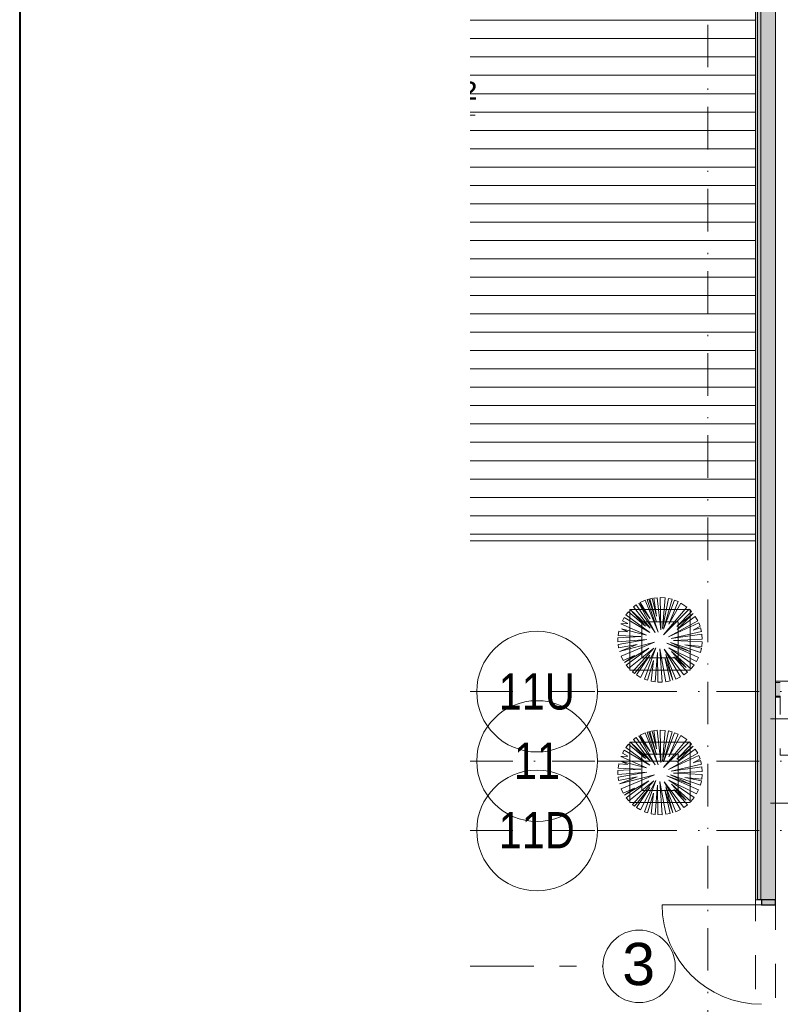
# Model space of a CAD drawing. Header units: millimetres. Extents: x 0 to 1184, y 0 to 836.
# Tile 7 of 86: x 20 to 83, y 339 to 421. Entities that reach past the tile are written whole.
import ezdxf
from ezdxf.xclip import XClip

# ---------------------------------------------------------------- set-up
doc = ezdxf.new("R2010")
doc.units = ezdxf.units.MM
doc.header["$MEASUREMENT"] = 0
doc.header["$XCLIPFRAME"] = 0
for name, pattern in [('Штрих-Штриховая', [10.936111, 5.291667, -2.116667, 1.411111, -2.116667]), ('Штриховая', [5.644444, 2.822222, -2.822222]), ('Штрихпунктирная', [6.702778, 3.527778, -1.763889, 0, -1.411111])]:
    doc.linetypes.add(name, pattern=pattern)
for name, color, linetype in [('1._1-й этаж (9)_1_Элемент Модели - Оси', 7, 'Continuous'), ('Интерьер - Мебель', 7, 'Continuous'), ('Конструктив - ГКЛ', 7, 'Continuous'), ('Конструктив - Колонны', 7, 'Continuous'), ('Конструктив - Стены наружние фасад', 7, 'Continuous'), ('Элемент Модели - Зона', 7, 'Continuous'), ('Элемент модели - Зоны уличных помещений', 7, 'Continuous'), ('Элемент Модели - Оси', 7, 'Continuous'), ('Элемент модели - Оси Улица Бани', 7, 'Continuous')]:
    doc.layers.add(name, color=color, linetype=linetype)
doc.styles.add('СГЕНЕРИР_СТИЛЬ_1', font='txt')
doc.styles.add('СГЕНЕРИР_СТИЛЬ_3', font='txt')

# ---------------------------------------------------------------- blocks, each defined once
blk = doc.blocks.new('Чертеж_2_1', base_point=(205.472, 89.564))
at = {"layer": '1._1-й этаж (9)_1_Элемент Модели - Оси', "color": 7, "linetype": 'Штрихпунктирная', "lineweight": 15}
for p, q in [((71.316, 365.314), (67.866, 365.314)), ((71.316, 359.564), (67.866, 359.564)), ((71.316, 353.814), (67.866, 353.814))]:
    blk.add_line(p, q, dxfattribs=at)
at = {"layer": '1._1-й этаж (9)_1_Элемент Модели - Оси', "color": 7, "linetype": 'Continuous', "lineweight": 15}
for centre in [(62.866, 365.314), (62.866, 359.564), (62.866, 353.814)]:
    blk.add_circle(centre, 5, dxfattribs=at)
at = {"layer": '1._1-й этаж (9)_1_Элемент Модели - Оси', "color": 7, "linetype": 'Continuous', "lineweight": 15, "char_height": 3, "attachment_point": 4, "style": 'СГЕНЕРИР_СТИЛЬ_1'}
for s, insert in [('\\A1;{\\pql;\\pt0;\\fArial Narrow|b0|i0|c204|p34;11U}', (59.69, 365.311)), ('\\A1;{\\pql;\\pt0;\\fArial Narrow|b0|i0|c204|p34;11}', (60.946, 359.587)), ('\\A1;{\\pql;\\pt0;\\fArial Narrow|b0|i0|c204|p34;11D}', (59.69, 353.837))]:
    blk.add_mtext(s, dxfattribs=dict(at, insert=insert))
blk = doc.blocks.new('Чертеж_4_4', base_point=(-278.479, 89.564))
at = {"layer": 'Конструктив - ГКЛ', "linetype": 'Continuous', "lineweight": 0, "true_color": 0x000000}
blk.add_hatch(color=18, dxfattribs=at).paths.add_polyline_path([(82.621, 366.064), (82.621, 364.864), (83.021, 364.864), (83.021, 366.064)])
at = {"layer": 'Конструктив - Стены наружние фасад', "linetype": 'Continuous', "lineweight": 0, "true_color": 0x000000}
for points in [[(80.971, 348.064), (81.121, 348.064), (81.121, 477.039), (80.971, 477.039)], [(81.121, 450.564), (81.121, 348.064), (81.421, 348.064), (81.421, 450.564)], [(81.421, 450.564), (81.421, 348.064), (82.621, 348.064), (82.621, 450.564)], [(81.471, 348.064), (81.471, 347.664), (82.621, 347.664), (82.621, 348.064)]]:
    blk.add_hatch(color=18, dxfattribs=at).paths.add_polyline_path(points)
at = {"layer": 'Элемент Модели - Зона', "linetype": 'Continuous', "lineweight": 15, "true_color": 0xb1b1b1}
h = blk.add_hatch(dxfattribs=at)
h.set_pattern_fill('Настил_01_0004', color=253, style=0, pattern_type=2)
h.set_pattern_definition([(0, (-278.4786, 89.564), (0, 1.52), [])])
h.paths.add_polyline_path([(57.32, 377.813), (80.971, 377.813), (80.971, 467.814), (57.32, 467.814)])
at = {"layer": 'Интерьер - Мебель', "color": 252, "linetype": 'Continuous', "lineweight": 5}
for p, q in [((71.837, 372.885), (71.422, 372.699)), ((72.904, 370.24), (71.837, 372.885)), ((72.122, 372.977), (71.994, 372.939)), ((71.994, 372.939), (72.904, 370.24)), ((72.758, 371.072), (72.122, 372.977)), ((72.415, 373.045), (72.203, 372.999)), ((72.203, 372.999), (72.758, 371.072)), ((72.774, 371.562), (72.415, 373.045)), ((72.825, 373.097), (72.55, 373.068)), ((72.55, 373.068), (72.774, 371.562)), ((73.116, 370.42), (72.825, 373.097)), ((73.49, 373.078), (73.059, 373.105)), ((73.059, 373.105), (73.116, 370.42)), ((73.263, 370.534), (73.49, 373.078)), ((73.747, 373.036), (73.263, 370.534)), ((73.345, 370.485), (74.05, 372.962)), ((74.26, 372.892), (73.345, 370.485)), ((74.05, 372.962), (73.747, 373.036)), ((73.785, 370.909), (74.546, 372.773)), ((74.546, 372.773), (74.26, 372.892)), ((70.445, 371.934), (70.234, 371.672)), ((71.86, 370.746), (70.445, 371.934)), ((72.236, 370.567), (70.604, 372.1)), ((70.604, 372.1), (71.86, 370.746)), ((71.081, 372.493), (70.863, 372.331)), ((70.863, 372.331), (72.236, 370.567)), ((72.66, 370.224), (71.081, 372.493)), ((72.236, 371.35), (71.3, 372.631)), ((71.3, 372.631), (72.66, 370.224)), ((71.422, 372.699), (72.236, 371.35)), ((73.345, 370.012), (75.263, 372.324)), ((75.482, 372.132), (73.345, 370.012)), ((74.78, 372.653), (73.785, 370.909)), ((74.454, 370.697), (75.658, 371.95)), ((75.263, 372.324), (74.78, 372.653)), ((75.658, 371.95), (75.482, 372.132)), ((70.086, 371.455), (69.935, 371.187)), ((69.935, 371.187), (70.392, 370.958)), ((72.219, 370.208), (70.086, 371.455)), ((70.234, 371.672), (72.219, 370.208)), ((73.769, 369.849), (76.183, 371.186)), ((75.807, 371.773), (74.454, 370.697)), ((74.471, 370.452), (75.807, 371.773)), ((75.975, 371.542), (74.471, 370.452)), ((76.183, 371.186), (75.975, 371.542)), ((69.632, 370.324), (69.575, 369.963)), ((70.376, 370.273), (69.632, 370.324)), ((70.392, 370.958), (69.817, 370.927)), ((69.817, 370.927), (71.926, 369.996)), ((71.926, 369.996), (69.87, 370.518)), ((69.87, 370.518), (70.376, 370.273)), ((76.263, 371.015), (73.769, 369.849)), ((73.981, 369.702), (76.494, 370.286)), ((75.808, 370.403), (76.375, 370.728)), ((76.42, 370.587), (75.808, 370.403)), ((76.375, 370.728), (76.263, 371.015)), ((76.494, 370.286), (76.42, 370.587)), ((71.469, 369.881), (69.56, 369.77)), ((69.56, 369.77), (69.56, 369.439)), ((69.56, 369.439), (71.958, 369.637)), ((69.575, 369.963), (71.469, 369.881)), ((71.958, 369.637), (69.578, 369.211)), ((76.53, 370.071), (73.981, 369.702)), ((74.161, 369.539), (76.56, 369.669)), ((76.557, 369.426), (74.161, 369.539)), ((76.56, 369.669), (76.53, 370.071)), ((69.578, 369.211), (69.621, 368.931)), ((69.621, 368.931), (71.159, 369.229)), ((69.689, 368.648), (72.594, 369.408)), ((71.159, 369.229), (69.689, 368.648)), ((72.594, 369.408), (69.828, 368.251)), ((70.107, 367.717), (72.121, 368.903)), ((72.121, 368.903), (70.253, 367.507)), ((70.467, 367.247), (72.545, 368.919)), ((72.545, 368.919), (70.762, 366.958)), ((71.441, 366.497), (72.709, 368.935)), ((72.709, 368.935), (71.765, 366.348)), ((73.23, 366.104), (73.051, 368.854)), ((73.051, 368.854), (73.54, 366.133)), ((74.761, 366.542), (73.41, 368.837)), ((73.41, 368.837), (75.031, 366.708)), ((76.248, 368.154), (73.606, 369.327)), ((73.606, 369.327), (75.596, 368.609)), ((75.874, 367.52), (73.785, 368.951)), ((73.785, 368.951), (76.075, 367.822)), ((75.596, 368.609), (73.916, 369.392)), ((73.916, 369.392), (76.399, 368.549)), ((76.491, 368.903), (75.107, 369.196)), ((75.107, 369.196), (76.517, 369.046)), ((76.399, 368.549), (76.491, 368.903)), ((76.517, 369.046), (76.557, 369.426)), ((69.828, 368.251), (70.006, 367.885)), ((70.006, 367.885), (70.93, 368.299)), ((70.93, 368.299), (70.107, 367.717)), ((70.952, 366.805), (72.219, 368.348)), ((72.219, 368.348), (71.111, 366.692)), ((72.018, 366.258), (72.513, 367.891)), ((72.513, 367.891), (72.321, 366.179)), ((72.661, 366.123), (72.855, 368.544)), ((72.855, 368.544), (72.871, 366.105)), ((73.886, 366.199), (73.443, 368.152)), ((73.443, 368.152), (74.116, 366.263)), ((74.116, 366.263), (73.541, 368.397)), ((73.541, 368.397), (74.359, 366.35)), ((75.221, 367.304), (73.997, 368.625)), ((73.997, 368.625), (75.605, 367.198)), ((75.318, 366.926), (74.193, 368.185)), ((74.193, 368.185), (75.221, 367.304)), ((76.075, 367.822), (76.248, 368.154)), ((70.253, 367.507), (70.467, 367.247)), ((75.605, 367.198), (75.874, 367.52)), ((70.762, 366.958), (70.952, 366.805)), ((71.111, 366.692), (71.441, 366.497)), ((71.765, 366.348), (72.018, 366.258)), ((74.359, 366.35), (74.761, 366.542)), ((75.031, 366.708), (75.318, 366.926)), ((72.321, 366.179), (72.661, 366.123)), ((72.871, 366.105), (73.23, 366.104)), ((73.54, 366.133), (73.886, 366.199)), ((71.081, 361.511), (70.863, 361.349)), ((70.863, 361.349), (72.236, 359.585)), ((72.66, 359.242), (71.081, 361.511)), ((72.236, 360.368), (71.3, 361.649)), ((71.3, 361.649), (72.66, 359.242)), ((71.837, 361.903), (71.422, 361.717)), ((71.422, 361.717), (72.236, 360.368)), ((72.904, 359.258), (71.837, 361.903)), ((72.122, 361.995), (71.994, 361.957)), ((71.994, 361.957), (72.904, 359.258)), ((72.758, 360.09), (72.122, 361.995)), ((72.415, 362.063), (72.203, 362.016)), ((72.203, 362.016), (72.758, 360.09)), ((72.774, 360.58), (72.415, 362.063)), ((72.825, 362.115), (72.55, 362.086)), ((72.55, 362.086), (72.774, 360.58)), ((73.116, 359.438), (72.825, 362.115)), ((73.49, 362.096), (73.059, 362.123)), ((73.059, 362.123), (73.116, 359.438)), ((73.263, 359.552), (73.49, 362.096)), ((73.747, 362.054), (73.263, 359.552)), ((73.345, 359.503), (74.05, 361.979)), ((74.26, 361.91), (73.345, 359.503)), ((73.345, 359.03), (75.263, 361.342)), ((74.05, 361.979), (73.747, 362.054)), ((73.785, 359.927), (74.546, 361.791)), ((74.78, 361.671), (73.785, 359.927)), ((74.546, 361.791), (74.26, 361.91)), ((75.263, 361.342), (74.78, 361.671)), ((70.445, 360.951), (70.234, 360.69)), ((70.234, 360.69), (72.219, 359.226)), ((71.86, 359.764), (70.445, 360.951)), ((72.236, 359.585), (70.604, 361.118)), ((70.604, 361.118), (71.86, 359.764)), ((75.482, 361.149), (73.345, 359.03)), ((74.454, 359.715), (75.658, 360.968)), ((75.807, 360.791), (74.454, 359.715)), ((74.471, 359.47), (75.807, 360.791)), ((75.975, 360.56), (74.471, 359.47)), ((75.658, 360.968), (75.482, 361.149)), ((76.183, 360.204), (75.975, 360.56)), ((70.392, 359.976), (69.817, 359.945)), ((69.817, 359.945), (71.926, 359.013)), ((70.086, 360.473), (69.935, 360.204)), ((69.935, 360.204), (70.392, 359.976)), ((72.219, 359.226), (70.086, 360.473)), ((73.769, 358.867), (76.183, 360.204)), ((76.263, 360.033), (73.769, 358.867)), ((75.808, 359.421), (76.375, 359.746)), ((76.375, 359.746), (76.263, 360.033)), ((71.469, 358.899), (69.56, 358.787)), ((69.632, 359.342), (69.575, 358.981)), ((69.575, 358.981), (71.469, 358.899)), ((70.376, 359.291), (69.632, 359.342)), ((71.926, 359.013), (69.87, 359.536)), ((69.87, 359.536), (70.376, 359.291)), ((73.981, 358.72), (76.494, 359.304)), ((76.53, 359.089), (73.981, 358.72)), ((76.42, 359.605), (75.808, 359.421)), ((76.494, 359.304), (76.42, 359.605)), ((76.56, 358.687), (76.53, 359.089)), ((69.56, 358.787), (69.56, 358.457)), ((69.56, 358.457), (71.958, 358.655)), ((71.958, 358.655), (69.578, 358.229)), ((69.578, 358.229), (69.621, 357.949)), ((69.621, 357.949), (71.159, 358.247)), ((69.689, 357.666), (72.594, 358.426)), ((71.159, 358.247), (69.689, 357.666)), ((72.594, 358.426), (69.828, 357.269)), ((76.248, 357.172), (73.606, 358.345)), ((73.606, 358.345), (75.596, 357.627)), ((75.596, 357.627), (73.916, 358.41)), ((73.916, 358.41), (76.399, 357.567)), ((74.161, 358.557), (76.56, 358.687)), ((76.557, 358.443), (74.161, 358.557)), ((76.491, 357.921), (75.107, 358.214)), ((75.107, 358.214), (76.517, 358.064)), ((76.517, 358.064), (76.557, 358.443)), ((69.828, 357.269), (70.006, 356.903)), ((70.006, 356.903), (70.93, 357.317)), ((70.107, 356.735), (72.121, 357.92)), ((70.93, 357.317), (70.107, 356.735)), ((72.121, 357.92), (70.253, 356.525)), ((70.467, 356.265), (72.545, 357.937)), ((72.545, 357.937), (70.762, 355.976)), ((70.952, 355.823), (72.219, 357.366)), ((72.219, 357.366), (71.111, 355.71)), ((71.441, 355.514), (72.709, 357.953)), ((72.709, 357.953), (71.765, 355.366)), ((72.661, 355.141), (72.855, 357.561)), ((72.855, 357.561), (72.871, 355.123)), ((73.23, 355.122), (73.051, 357.871)), ((73.051, 357.871), (73.54, 355.151)), ((74.761, 355.56), (73.41, 357.855)), ((73.41, 357.855), (75.031, 355.726)), ((74.116, 355.281), (73.541, 357.415)), ((73.541, 357.415), (74.359, 355.368)), ((75.874, 356.537), (73.785, 357.969)), ((73.785, 357.969), (76.075, 356.84)), ((75.221, 356.322), (73.997, 357.643)), ((73.997, 357.643), (75.605, 356.216)), ((76.399, 357.567), (76.491, 357.921)), ((70.253, 356.525), (70.467, 356.265)), ((72.018, 355.276), (72.513, 356.909)), ((72.513, 356.909), (72.321, 355.197)), ((73.886, 355.217), (73.443, 357.17)), ((73.443, 357.17), (74.116, 355.281)), ((75.318, 355.944), (74.193, 357.203)), ((74.193, 357.203), (75.221, 356.322)), ((75.605, 356.216), (75.874, 356.537)), ((76.075, 356.84), (76.248, 357.172)), ((70.762, 355.976), (70.952, 355.823)), ((71.111, 355.71), (71.441, 355.514)), ((75.031, 355.726), (75.318, 355.944)), ((71.765, 355.366), (72.018, 355.276)), ((72.321, 355.197), (72.661, 355.141)), ((72.871, 355.123), (73.23, 355.122)), ((73.54, 355.151), (73.886, 355.217)), ((74.359, 355.368), (74.761, 355.56))]:
    blk.add_line(p, q, dxfattribs=at)
at = {"layer": 'Интерьер - Мебель', "color": 7, "linetype": 'Continuous', "lineweight": 15}
for p, q in [((70.56, 372.105), (70.56, 367.105)), ((75.56, 372.105), (70.56, 372.105)), ((75.56, 367.105), (75.56, 372.105)), ((71.56, 371.105), (71.56, 368.105)), ((74.56, 371.105), (71.56, 371.105)), ((74.56, 368.105), (74.56, 371.105)), ((71.56, 368.105), (74.56, 368.105)), ((70.56, 367.105), (75.56, 367.105)), ((70.56, 361.123), (70.56, 356.123)), ((75.56, 361.123), (70.56, 361.123)), ((75.56, 356.123), (75.56, 361.123)), ((71.56, 360.123), (71.56, 357.123)), ((74.56, 360.123), (71.56, 360.123)), ((74.56, 357.123), (74.56, 360.123)), ((71.56, 357.123), (74.56, 357.123)), ((70.56, 356.123), (75.56, 356.123))]:
    blk.add_line(p, q, dxfattribs=at)
at = {"layer": 'Конструктив - ГКЛ', "color": 251, "linetype": 'Continuous', "lineweight": 15, "true_color": 0x575757, "flags": 128}
for points in [[(83.021, 366.064), (82.621, 366.064)], [(82.621, 364.864), (82.621, 366.064)], [(82.621, 364.864), (83.021, 364.864)]]:
    blk.add_lwpolyline(points, dxfattribs=at)
at = {"layer": 'Конструктив - Колонны', "color": 251, "linetype": 'Continuous', "lineweight": 5, "true_color": 0x575757}
for p, q in [((85.221, 363.064), (82.221, 363.064)), ((85.221, 356.064), (82.221, 356.064))]:
    blk.add_line(p, q, dxfattribs=at)
at = {"layer": 'Конструктив - Стены наружние фасад', "color": 251, "linetype": 'Continuous', "lineweight": 20, "true_color": 0x575757}
for p, q in [((81.121, 348.064), (81.121, 450.564)), ((81.421, 348.064), (81.421, 450.564)), ((80.971, 348.064), (80.971, 348.434)), ((80.971, 348.064), (80.971, 348.434)), ((80.971, 348.064), (80.971, 348.434)), ((82.621, 348.064), (82.621, 348.434)), ((82.621, 348.064), (82.621, 348.434)), ((82.621, 348.064), (82.621, 348.434))]:
    blk.add_line(p, q, dxfattribs=at)
at = {"layer": 'Конструктив - Стены наружние фасад', "color": 251, "linetype": 'Continuous', "lineweight": 15, "true_color": 0x575757}
for p, q in [((81.471, 347.664), (73.221, 347.664)), ((81.121, 348.064), (80.971, 348.064)), ((81.121, 348.064), (80.971, 348.064)), ((81.121, 348.064), (80.971, 348.064))]:
    blk.add_line(p, q, dxfattribs=at)
at = {"layer": 'Конструктив - Стены наружние фасад', "color": 251, "linetype": 'Continuous', "lineweight": 30, "true_color": 0x575757}
for p, q in [((81.421, 348.064), (81.121, 348.064)), ((81.421, 348.064), (81.121, 348.064)), ((81.421, 348.064), (81.121, 348.064)), ((81.471, 348.064), (81.471, 347.664)), ((82.621, 348.064), (81.471, 348.064)), ((81.471, 347.664), (82.621, 347.664)), ((82.621, 347.664), (82.621, 348.064))]:
    blk.add_line(p, q, dxfattribs=at)
at = {"layer": 'Конструктив - Стены наружние фасад', "color": 251, "linetype": 'Continuous', "lineweight": 5, "true_color": 0x575757}
for p, q in [((81.471, 348.064), (81.421, 348.064)), ((81.471, 348.064), (81.421, 348.064)), ((81.471, 348.064), (81.421, 348.064)), ((82.621, 348.064), (81.471, 348.064)), ((82.621, 348.064), (81.471, 348.064)), ((82.621, 348.064), (81.471, 348.064))]:
    blk.add_line(p, q, dxfattribs=at)
at = {"layer": 'Конструктив - Стены наружние фасад', "color": 251, "linetype": 'Continuous', "lineweight": 20, "true_color": 0x575757, "flags": 128}
for points in [[(80.971, 477.039), (80.971, 348.064)], [(82.621, 348.064), (82.621, 450.564)]]:
    blk.add_lwpolyline(points, dxfattribs=at)
at = {"layer": 'Конструктив - Стены наружние фасад', "color": 251, "linetype": 'Continuous', "lineweight": 15, "true_color": 0x575757}
blk.add_arc((81.471, 347.664), 8.25, 180, 270, dxfattribs=at)
at = {"layer": 'Элемент Модели - Зона', "color": 7, "linetype": 'Continuous', "lineweight": 15, "flags": 128}
blk.add_lwpolyline([(57.32, 377.813), (80.971, 377.813), (80.971, 467.814), (57.32, 467.814)], dxfattribs=at)
at = {"layer": 'Элемент Модели - Зона', "color": 7, "linetype": 'Штриховая', "lineweight": 15, "flags": 128}
for points in [[(82.621, 366.189), (173.321, 366.189), (173.321, 446.564), (168.521, 446.564), (168.521, 450.364), (89.021, 450.364), (89.021, 446.564), (83.021, 446.564), (83.021, 450.364), (82.621, 450.364)], [(83.021, 364.939), (82.621, 364.939), (82.621, 272.564), (174.521, 272.564), (399.569, 272.564), (399.569, 320.394), (438.381, 359.205), (438.522, 359.064), (438.722, 359.064), (438.722, 359.264), (438.322, 359.264), (438.322, 359.901), (399.569, 398.655), (399.569, 426.459), (378.069, 426.459), (378.069, 450.364), (354.521, 450.364), (354.521, 446.564), (348.521, 446.564), (348.521, 450.364), (264.521, 450.364), (264.521, 446.564), (263.969, 446.564), (263.969, 435.544), (228.342, 399.917), (174.521, 399.917), (174.521, 366.064), (174.521, 364.939), (174.521, 360.064), (168.521, 360.064), (168.521, 364.939), (89.021, 364.939), (89.021, 360.064), (83.021, 360.064)]]:
    blk.add_lwpolyline(points, close=True, dxfattribs=at)
at = {"layer": 'Элемент модели - Зоны уличных помещений', "color": 7, "linetype": 'Continuous', "lineweight": 15}
blk.add_line((57.32, 413.067), (57.745, 413.067), dxfattribs=at)
at = {"layer": 'Элемент модели - Зоны уличных помещений', "color": 7, "linetype": 'Штриховая', "lineweight": 15, "flags": 128}
blk.add_lwpolyline([(57.32, 257.064), (80.971, 257.064), (80.971, 377.813), (57.32, 377.813)], dxfattribs=at)
at = {"layer": 'Элемент Модели - Оси', "color": 7, "linetype": 'Штрихпунктирная', "lineweight": 15}
for p, q in [((77.021, 828.727), (77.021, 151.766)), ((57.32, 365.314), (1181.052, 365.314)), ((57.32, 359.564), (1181.052, 359.564)), ((57.32, 353.814), (1181.052, 353.814))]:
    blk.add_line(p, q, dxfattribs=at)
at = {"layer": 'Элемент модели - Оси Улица Бани', "color": 7, "linetype": 'Штрих-Штриховая', "lineweight": 15}
blk.add_line((57.32, 342.56), (68.317, 342.56), dxfattribs=at)
at = {"layer": 'Элемент модели - Оси Улица Бани', "color": 7, "linetype": 'Continuous', "lineweight": 15}
blk.add_circle((71.317, 342.56), 3, dxfattribs=at)
at = {"layer": 'Элемент модели - Зоны уличных помещений', "color": 7, "linetype": 'Continuous', "lineweight": 15, "insert": (51.242, 414.36), "char_height": 2.5, "attachment_point": 5, "style": 'СГЕНЕРИР_СТИЛЬ_3'}
blk.add_mtext('\\A1;{\\pqc;\\fArial|b0|i0|c204|p38;54,00 м²}', dxfattribs=at)
at = {"layer": 'Элемент модели - Оси Улица Бани', "color": 7, "linetype": 'Continuous', "lineweight": 15, "insert": (72.645, 342.73), "char_height": 3.5, "attachment_point": 6, "style": 'СГЕНЕРИР_СТИЛЬ_3'}
blk.add_mtext('\\A1;{\\pqr;\\pt0;\\fArial|b0|i0|c204|p38;3}', dxfattribs=at)

msp = doc.modelspace()

# ---------------------------------------------------------------- linework, layer by layer
at = {"color": 7, "linetype": 'Continuous', "lineweight": 40}
msp.add_line((20, 836), (20, 5), dxfattribs=at)

# ---------------------------------------------------------------- block references
at = {"color": 161, "linetype": 'Continuous', "lineweight": 40, "true_color": 0x83aefe}
ref = msp.add_blockref('Чертеж_4_4', (-278.479, 89.564), dxfattribs=at)
XClip(ref).set_block_clipping_path([(57.3201676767, 151.7660533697), (1181.0522393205, 828.727105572)])
ref = msp.add_blockref('Чертеж_2_1', (205.472, 89.564), dxfattribs=at)
XClip(ref).set_block_clipping_path([(57.3201676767, 166.9282606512), (71.3162990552, 828.727105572)])

doc.saveas('drawing.dxf')
